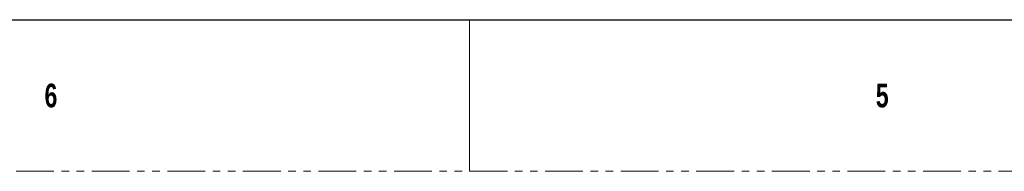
# Model space of a CAD drawing. Header units: millimetres. Extents: x 3619 to 4737, y 1503 to 2366.
# Tile 26 of 256: x 3963 to 4128, y 1503 to 1528. Entities that reach past the tile are written whole.
import ezdxf

# ---------------------------------------------------------------- set-up
doc = ezdxf.new("R2010")
doc.units = ezdxf.units.MM
doc.linetypes.add('PHANTOM', pattern=[12.7, 6.35, -1.27, 1.27, -1.27, 1.27, -1.27])
doc.styles.add('SLDTEXTSTYLE1', font='GOTHICB.TTF', dxfattribs={"width": 0.7304})

msp = doc.modelspace()

# ---------------------------------------------------------------- linework, layer by layer
at = {"color": 7, "linetype": 'Continuous', "lineweight": 30}
msp.add_line((3631.9014, 1528.1643), (4724.1014, 1528.1643), dxfattribs=at)
at = {"color": 7, "linetype": 'Continuous', "lineweight": 0}
msp.add_line((4038.3014, 1528.1643), (4038.3014, 1502.7643), dxfattribs=at)
at = {"color": 7, "linetype": 'PHANTOM', "lineweight": 0}
msp.add_line((3619.2014, 1502.7643), (4736.8014, 1502.7643), dxfattribs=at)

# ---------------------------------------------------------------- texts
at = {"color": 7, "linetype": 'Continuous', "lineweight": 0, "char_height": 3.9688, "attachment_point": 1, "style": 'SLDTEXTSTYLE1'}
for s, insert in [('6', (3966.8639, 1517.4469)), ('5', (4106.5639, 1517.4469))]:
    msp.add_mtext(s, dxfattribs=dict(at, insert=insert))

doc.saveas('drawing.dxf')
